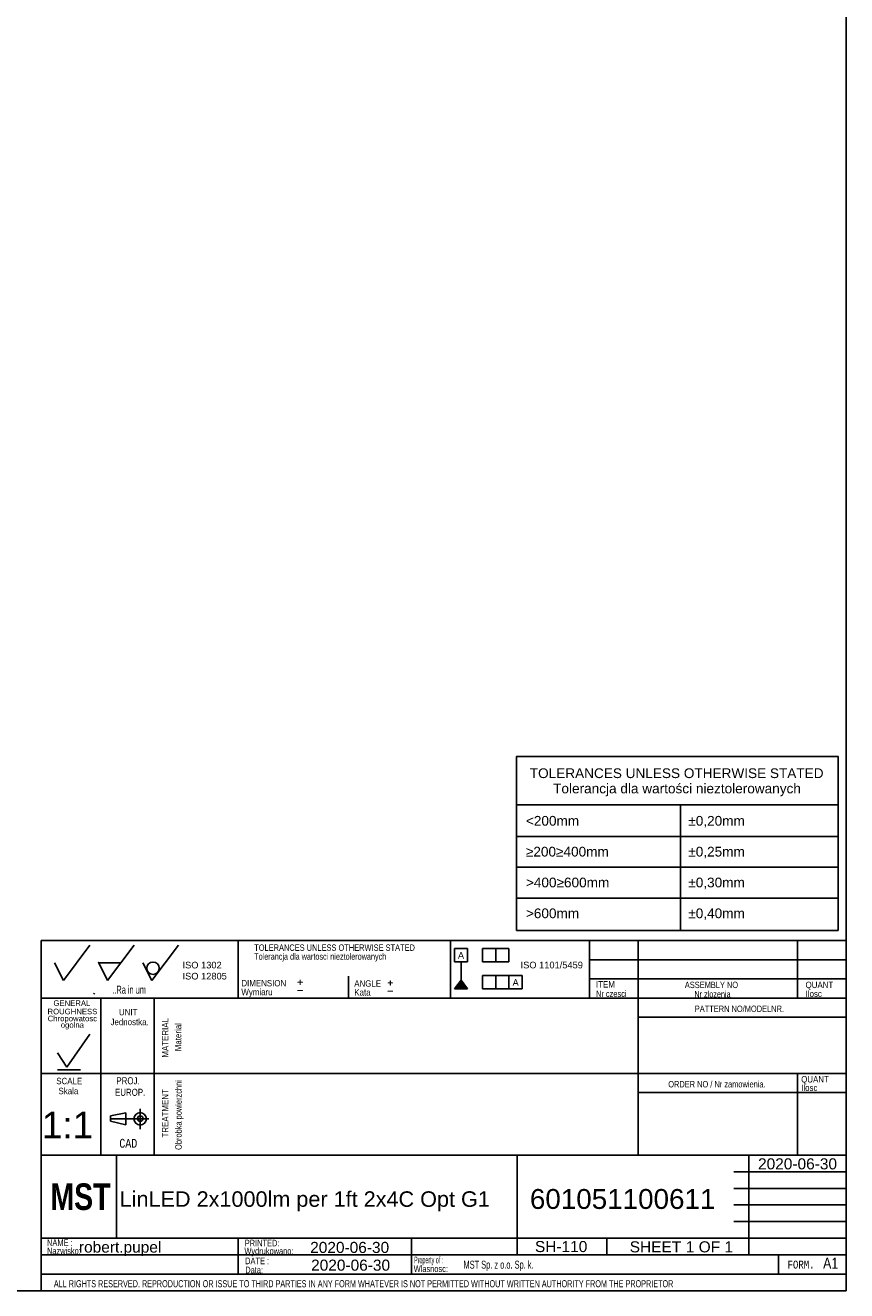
# Model space of a CAD drawing. Header units: millimetres. Extents: x 7 to 819, y 15 to 587.
# Tile 20 of 29: x 633 to 819, y 15 to 301. Entities that reach past the tile are written whole.
import ezdxf
from ezdxf.entities.mleader import LeaderData, LeaderLine
from ezdxf.enums import TextEntityAlignment as Align
from ezdxf.lldxf.tags import DXFTag
from ezdxf.math import Vec2, Vec3

# ---------------------------------------------------------------- set-up
doc = ezdxf.new("R2010")
doc.units = ezdxf.units.MM
for name, color, linetype in [('10', 7, 'Continuous'), ('Default', 7, 'Continuous'), ('frame', 7, 'Continuous')]:
    doc.layers.add(name, color=color, linetype=linetype)
doc.styles.add('SEACAD_Arial', font='arial.ttf')
doc.styles.add('SEACAD_Lucida_Console', font='lucon.TTF', dxfattribs={"width": 0.8})
tags = doc.linetypes.add('CENTER2', pattern=[28.575, 19.05, -3.175, 3.175, -3.175]).pattern_tags.tags
tags[10:11] = [DXFTag(74, 4), DXFTag(75, 0), DXFTag(340, '0'), DXFTag(46, 0.0), DXFTag(50, 0.0), DXFTag(44, 0.0), DXFTag(45, 0.0)]
tags[8:9] = [DXFTag(74, 4), DXFTag(75, 0), DXFTag(340, '0'), DXFTag(46, 0.0), DXFTag(50, 0.0), DXFTag(44, 0.0), DXFTag(45, 0.0)]
tags[6:7] = [DXFTag(74, 4), DXFTag(75, 0), DXFTag(340, '0'), DXFTag(46, 0.0), DXFTag(50, 0.0), DXFTag(44, 0.0), DXFTag(45, 0.0)]
tags[4:5] = [DXFTag(74, 4), DXFTag(75, 0), DXFTag(340, '0'), DXFTag(46, 0.0), DXFTag(50, 0.0), DXFTag(44, 0.0), DXFTag(45, 0.0)]

# ---------------------------------------------------------------- blocks, each defined once
blk = doc.blocks.new('SEANNOT_GROUP21')
at = {"layer": 'Default', "color": 7, "linetype": 'Continuous', "style": 'SEACAD_Arial'}
blk.add_text('LinLED 2x1000lm per 1ft 2x4C Opt G1', height=3.5, dxfattribs=at).set_placement((654.81, 37.13), align=Align.TOP_LEFT)
blk = doc.blocks.new('SEANNOT_GROUP22')
at = {"layer": 'Default', "color": 7, "linetype": 'Continuous', "style": 'SEACAD_Arial'}
blk.add_text('601051100611', height=4.5, dxfattribs=at).set_placement((747.56, 37.65), align=Align.TOP_LEFT)
blk = doc.blocks.new('SEANNOT_GROUP23')
at = {"layer": 'Default', "color": 7, "linetype": 'Continuous', "style": 'SEACAD_Arial'}
blk.add_text('robert.pupel', height=2.5, dxfattribs=at).set_placement((645.59, 25.78), align=Align.TOP_LEFT)
blk = doc.blocks.new('SEANNOT_GROUP24')
at = {"layer": 'Default', "color": 7, "linetype": 'Continuous', "style": 'SEACAD_Arial'}
blk.add_text('SH-110', height=2.5, dxfattribs=at).set_placement((748.71, 25.9), align=Align.TOP_LEFT)
blk = doc.blocks.new('SEANNOT_GROUP25')
at = {"layer": 'Default', "color": 7, "linetype": 'Continuous', "style": 'SEACAD_Arial'}
blk.add_text('1:1', height=6, dxfattribs=at).set_placement((637.18, 55.12), align=Align.TOP_LEFT)
blk = doc.blocks.new('SEANNOT_GROUP26')
at = {"layer": 'Default', "color": 7, "linetype": 'Continuous', "style": 'SEACAD_Arial'}
blk.add_text('2020-06-30', height=2.5, dxfattribs=at).set_placement((697.88, 25.7), align=Align.TOP_LEFT)
blk = doc.blocks.new('SEANNOT_GROUP27')
at = {"layer": 'Default', "color": 7, "linetype": 'Continuous', "style": 'SEACAD_Arial'}
blk.add_text('2020-06-30', height=2.5, dxfattribs=at).set_placement((698.09, 21.69), align=Align.TOP_LEFT)
blk = doc.blocks.new('SEANNOT_GROUP28')
at = {"layer": 'Default', "color": 7, "linetype": 'Continuous', "style": 'SEACAD_Arial'}
for s, p in [('SHEET ', (770.14, 25.83)), ('1', (782.8, 25.83)), (' OF ', (784.76, 25.83)), ('1', (791.55, 25.83))]:
    blk.add_text(s, height=2.5, dxfattribs=at).set_placement(p, align=Align.TOP_LEFT)
blk = doc.blocks.new('SEANNOT_GROUP29')
at = {"layer": 'Default', "color": 7, "linetype": 'Continuous', "style": 'SEACAD_Arial'}
blk.add_text('2020-06-30', height=2.5, dxfattribs=at).set_placement((799.15, 44.59), align=Align.TOP_LEFT)
blk = doc.blocks.new('_DOT')
at = {"color": 0}
blk.add_line((0, 0), (-1, 0), dxfattribs=at)
at = {"color": 0, "const_width": 0.333}
blk.add_lwpolyline([(-0.1665, 0, 1), (0.1665, 0, 1)], format="xyb", close=True, dxfattribs=at)
blk = doc.blocks.new('SE4')
at = {"layer": 'frame', "color": 7, "linetype": 'Continuous'}
for p, q in [((744.54, 124.48), (817.25, 124.48)), ((781.62, 124.48), (781.62, 117.33)), ((744.54, 117.33), (817.25, 117.33)), ((781.62, 117.33), (781.62, 110.37)), ((744.54, 110.37), (817.25, 110.37)), ((781.62, 110.37), (781.62, 103.4)), ((744.54, 103.4), (817.25, 103.4)), ((781.62, 103.4), (781.62, 96.08))]:
    blk.add_line(p, q, dxfattribs=at)
blk.add_lwpolyline([(744.54, 96.08), (744.54, 135.41), (817.25, 135.41), (817.25, 96.08), (744.54, 96.08)], dxfattribs=at)
at = {"layer": 'frame', "color": 7, "linetype": 'Continuous', "style": 'SEACAD_Arial'}
for s, p in [('TOLERANCES UNLESS OTHERWISE STATED', (747.54, 132.73)), ('Tolerancja dla wartości nieztolerowanych', (752.82, 129.28)), ('<200mm', (746.66, 121.97)), ('±0,20mm', (783.38, 121.97)), ('≥200≥400mm', (746.66, 115)), ('±0,25mm', (783.38, 115)), ('>400≥600mm', (746.66, 108.03)), ('±0,30mm', (783.38, 108.03)), ('>600mm', (746.66, 101.06)), ('±0,40mm', (783.38, 101.06))]:
    blk.add_text(s, height=2.2, dxfattribs=at).set_placement(p, align=Align.TOP_LEFT)

msp = doc.modelspace()

# ---------------------------------------------------------------- hatches: boundary and pattern name
at = {"layer": 'Default', "linetype": 'Continuous'}
msp.add_hatch(color=7, dxfattribs=at).paths.add_polyline_path([(731.9921, 84.8768), (730.4921, 82.8919), (733.4921, 82.8919)])

# ---------------------------------------------------------------- linework, layer by layer
at = {"layer": '10', "color": 7, "linetype": 'Continuous'}
for p, q in [((642.0746, 84.794), (648.0746, 92.794)), ((652.0746, 84.794), (658.0746, 92.794)), ((662.0746, 84.794), (668.0746, 92.794)), ((681.5746, 93.794), (681.5746, 80.794)), ((729.5746, 93.794), (729.5746, 80.794)), ((761.0746, 93.794), (761.0746, 80.794)), ((772.0746, 93.794), (772.0746, 45.294)), ((808.0746, 93.794), (808.0746, 80.794)), ((640.0746, 88.794), (642.0746, 84.794)), ((650.0746, 88.794), (655.0746, 88.794)), ((650.0746, 88.794), (652.0746, 84.794)), ((660.0746, 88.794), (662.0746, 84.794)), ((819.0746, 89.4606), (761.0746, 89.4606)), ((706.5746, 85.794), (706.5746, 80.794)), ((819.0746, 85.1273), (761.0746, 85.1273)), ((819.0746, 80.794), (637.0746, 80.794)), ((648.9492, 81.7207), (649.1254, 81.9268)), ((650.5746, 80.794), (650.5746, 45.294)), ((650.5746, 80.794), (650.5746, 46.794)), ((662.5746, 80.794), (662.5746, 45.294)), ((819.0746, 76.4606), (772.0746, 76.4606)), ((642.8775, 65.1586), (648.0759, 72.6636)), ((640.7353, 68.4407), (642.8775, 65.1586)), ((819.0746, 63.794), (637.0746, 63.794)), ((640.7353, 64.6194), (645.9338, 64.6194)), ((808.0746, 63.794), (808.0746, 45.294)), ((819.0746, 59.4606), (772.0746, 59.4606)), ((652.7205, 54.209), (656.2064, 54.901)), ((656.2064, 54.901), (656.2064, 52.1329)), ((659.4496, 55.7697), (659.4496, 51.1611)), ((659.4496, 55.7697), (659.4496, 51.1611)), ((652.7205, 53.0163), (652.7205, 54.209)), ((656.2064, 52.1329), (652.7205, 53.0163)), ((744.6997, 45.294), (637.0746, 45.294)), ((744.5746, 45.294), (637.0746, 45.294)), ((654.0746, 26.544), (654.0746, 45.294)), ((793.6997, 45.294), (819.1997, 45.294)), ((797.0746, 22.794), (797.0746, 45.294)), ((793.6997, 41.544), (819.1997, 41.544)), ((793.6997, 37.794), (819.1997, 37.794)), ((793.6997, 34.044), (819.1997, 34.044)), ((793.6997, 30.294), (819.1997, 30.294)), ((637.0746, 26.544), (819.1997, 26.544)), ((681.6028, 26.5206), (681.6028, 18.3955)), ((720.7805, 26.4563), (720.7805, 18.3312)), ((764.9497, 26.544), (764.9497, 22.794)), ((637.0746, 22.794), (793.6997, 22.794)), ((803.7618, 22.794), (803.7618, 18.419)), ((637.0746, 18.419), (819.0746, 18.419))]:
    msp.add_line(p, q, dxfattribs=at)
at = {"layer": '10', "color": 7, "linetype": 'CENTER2'}
msp.add_line((652.7205, 53.5169), (661.4364, 53.5169), dxfattribs=at)
at = {"layer": '10', "color": 7, "linetype": 'Continuous'}
for points in [[(819.0746, 14.669), (819.0746, 93.794), (637.0746, 93.794), (637.0746, 14.669), (819.0746, 14.669)], [(744.6997, 45.294), (744.6997, 22.794), (819.0746, 22.794), (819.0746, 45.294), (744.6997, 45.294)]]:
    msp.add_lwpolyline(points, dxfattribs=at)
for centre, radius in [((662.3471, 87.549), 1.4016), ((659.4497, 53.517), 1.4146), ((659.4497, 53.5759), 0.6075)]:
    msp.add_circle(centre, radius, dxfattribs=at)
msp.add_point((650.0746, 88.794), dxfattribs=at)
at = {"layer": 'Default', "color": 7, "linetype": 'Continuous'}
for p, q in [((819.1001, 14.6698), (819.1001, 586.6698)), ((730.4921, 88.9826), (730.4921, 91.9826)), ((730.4921, 91.9826), (733.4921, 91.9826)), ((733.4921, 91.9826), (733.4921, 88.9826)), ((736.8278, 88.9826), (736.8278, 91.9826)), ((736.8278, 91.9826), (742.8278, 91.9826)), ((739.8278, 91.9826), (739.8278, 88.9826)), ((742.8278, 91.9826), (742.8278, 88.9826)), ((733.4921, 88.9826), (730.4921, 88.9826)), ((731.9921, 84.8768), (731.9921, 88.9826)), ((742.8278, 88.9826), (736.8278, 88.9826)), ((736.8278, 82.8919), (736.8278, 85.8919)), ((736.8278, 85.8919), (745.8278, 85.8919)), ((739.8278, 85.8919), (739.8278, 82.8919)), ((742.8278, 82.8919), (742.8278, 85.8919)), ((745.8278, 85.8919), (745.8278, 82.8919)), ((730.4921, 82.8919), (731.9921, 84.8768)), ((731.9921, 84.8768), (733.4921, 82.8919)), ((733.4921, 82.8919), (730.4921, 82.8919)), ((745.8278, 82.8919), (736.8278, 82.8919)), ((6.7081, 14.6698), (819.1001, 14.6698))]:
    msp.add_line(p, q, dxfattribs=at)

# ---------------------------------------------------------------- block references
at = {"layer": 'Default'}
for name in ['SEANNOT_GROUP25', 'SEANNOT_GROUP29', 'SEANNOT_GROUP21', 'SEANNOT_GROUP22', 'SEANNOT_GROUP23', 'SEANNOT_GROUP26', 'SEANNOT_GROUP24', 'SEANNOT_GROUP28', 'SEANNOT_GROUP27']:
    msp.add_blockref(name, (0, 0), dxfattribs=at)
at = {"layer": 'frame'}
msp.add_blockref('SE4', (0, 0), dxfattribs=at)

# ---------------------------------------------------------------- texts
at = {"layer": '10', "attachment_point": 1}
for s, insert, char_height, width, style in [('{\\farial rounded mt|b0||i0||c0|p34;\\C7;\\H1.45000002;\\W0.83002;TOLERANCES UNLESS OTHERWISE STATED}', (685.2312, 92.9313), 1.45, 38.614141, 'SEACAD_Arial'), ('{\\farial rounded mt|b0||i0||c0|p34;\\C7;\\H1.45000002;\\W0.77704;Tolerancja dla wartosci nieztolerowanych}', (685.2312, 90.9313), 1.45, 36.029358, 'SEACAD_Arial'), ('{\\farial rounded mt|b0||i0||c0|p34;\\C7;\\H1.8;\\W0.608;..Ra in um}', (653.1386, 83.594), 1.8, 8.921749, 'SEACAD_Arial'), ('{\\farial rounded mt|b0||i0||c0|p34;\\C7;\\H1.45000002;\\W0.883;Wymiaru}', (682.3244, 82.8957), 1.45, 8.67569, 'SEACAD_Arial'), ('{\\farial rounded mt|b0||i0||c0|p34;\\C7;\\H1.45000002;\\W0.883;DIMENSION}', (682.3244, 84.8957), 1.45, 10.15001, 'SEACAD_Arial'), ('{\\farial rounded mt|b0||i0||c0|p34;\\C7;\\H1.45000002;\\W0.883;ANGLE}', (707.8523, 84.8316), 1.45, 6.052184, 'SEACAD_Arial'), ('{\\farial rounded mt|b0||i0||c0|p34;\\C7;\\H1.45000002;\\W0.883;ITEM}', (762.5143, 84.6369), 1.45, 4.255445, 'SEACAD_Arial'), ('{\\farial rounded mt|b0||i0||c0|p34;\\C7;\\H1.45000002;\\W0.83002;ASSEMBLY NO}', (782.5934, 84.51), 1.45, 12.829358, 'SEACAD_Arial'), ('{\\farial rounded mt|b0||i0||c0|p34;\\C7;\\H1.45000002;\\W0.883;QUANT}', (809.9048, 84.51), 1.45, 6.241314, 'SEACAD_Arial'), ('{\\farial rounded mt|b0||i0||c0|p34;\\C7;\\H1.45000002;\\W0.883;Kata}', (707.8523, 82.8316), 1.45, 5.07501, 'SEACAD_Arial'), ('{\\farial rounded mt|b0||i0||c0|p34;\\C7;\\H1.45000002;\\W0.72406;Nr czesci }', (762.5143, 82.51), 1.45, 7.78588, 'SEACAD_Arial'), ('{\\farial rounded mt|b0||i0||c0|p34;\\C7;\\H1.45000002;\\W0.77704;Nr zlozenia}', (784.7571, 82.4109), 1.45, 9.504276, 'SEACAD_Arial'), ('{\\farial rounded mt|b0||i0||c0|p34;\\C7;\\H1.45000002;\\W0.883;Ilosc}', (809.9048, 82.51), 1.45, 6.934793, 'SEACAD_Arial'), ('{\\farial rounded mt|b0||i0||c0|p34;\\C7;\\H1.45000002;\\W0.883;UNIT}', (654.6412, 78.3668), 1.45, 4.16088, 'SEACAD_Arial'), ('{\\farial rounded mt|b0||i0||c0|p34;\\C7;\\H1.45000002;\\W0.83002;PATTERN NO/MODELNR.}', (784.8465, 79.1156), 1.45, 21.434793, 'SEACAD_Arial'), ('{\\farial rounded mt|b0||i0||c0|p34;\\C7;\\H1.45000002;\\W0.883;Jednostka.}', (652.7376, 76.128), 1.45, 8.726285, 'SEACAD_Arial'), ('{\\farial rounded mt|b0||i0||c0|p34;\\C7;\\H1.60000002;\\W0.8;PROJ.}', (654.0624, 62.9175), 1.6, 5.113054, 'SEACAD_Arial'), ('{\\farial rounded mt|b0||i0||c0|p34;\\C7;\\H1.45000002;\\W0.883;QUANT}', (808.9048, 63.1767), 1.45, 6.241314, 'SEACAD_Arial'), ('{\\farial rounded mt|b0||i0||c0|p34;\\C7;\\H1.45000002;\\W0.883;SCALE}', (640.4749, 62.7817), 1.45, 5.863054, 'SEACAD_Arial'), ('{\\farial rounded mt|b0||i0||c0|p34;\\C7;\\H1.45000002;\\W0.883;Skala}', (640.976, 60.528), 1.45, 5.777229, 'SEACAD_Arial'), ('{\\farial rounded mt|b0||i0||c0|p34;\\C7;\\H1.60000002;\\W0.8;EUROP.}', (653.7447, 60.3114), 1.6, 6.643488, 'SEACAD_Arial'), ('{\\farial rounded mt|b0||i0||c0|p34;\\C7;\\H1.45000002;\\W0.72406;ORDER NO / Nr zamowienia.}', (778.8465, 62.0613), 1.45, 25.030887, 'SEACAD_Arial'), ('{\\farial rounded mt|b0||i0||c0|p34;\\C7;\\H1.45000002;\\W0.883;Ilosc}', (808.9048, 61.2563), 1.45, 6.934793, 'SEACAD_Arial'), ('{\\fLucida Console|b0||i0||c0|p34;\\C7;\\H1.99999998;\\W0.8;CAD}', (654.7242, 48.9868), 2, 4.533343, 'SEACAD_Lucida_Console'), ('{\\farial rounded mt|b0||i0||c0|p34;\\C7;\\H1.5;\\W0.704;NAME :}', (638.3758, 26.2677), 1.5, 5.576097, 'SEACAD_Arial'), ('{\\farial rounded mt|b0||i0||c0|p34;\\C7;\\H1.5;\\W0.8;PRINTED:}', (683.0988, 26.1799), 1.5, 8.9879, 'SEACAD_Arial'), ('{\\farial rounded mt|b0||i0||c0|p34;\\C7;\\H1.5;\\W0.8;Nazwisko:}', (638.3758, 24.4206), 1.5, 7.678383, 'SEACAD_Arial'), ('{\\farial rounded mt|b0||i0||c0|p34;\\C7;\\H1.5;\\W0.8;Wydrukowano:}', (683.0107, 24.3698), 1.5, 11.438653, 'SEACAD_Arial'), ('{\\farial rounded mt|b0||i0||c0|p34;\\C7;\\H1.5;\\W0.704;DATE :}', (683.1648, 22.1522), 1.5, 5.217401, 'SEACAD_Arial'), ('{\\farial rounded mt|b0||i0||c0|p34;\\C7;\\H1.5;\\W0.8;Data:}', (683.2075, 20.102), 1.5, 6.195662, 'SEACAD_Arial'), ('{\\farial rounded mt|b0||i0||c0|p34;\\C7;\\H1.5;\\W0.8;Wlasnosc:}', (721.2964, 20.3775), 1.5, 10.891314, 'SEACAD_Arial'), ('{\\farial rounded mt|b0||i0||c0|p34;\\C7;\\H1.5;\\W0.46208;Property of :}', (721.3796, 22.3618), 1.5, 8.869575, 'SEACAD_Arial'), ('{\\farial rounded mt|b0||i0||c0|p34;\\C7;\\H1.8;\\W0.667;MST Sp. z o.o. Sp. k.}', (732.5514, 21.4523), 1.8, 58.304358, 'SEACAD_Arial'), ('{\\fLucida Console|b0||i0||c0|p34;\\C7;\\H1.8;\\W0.8;FORM.}', (805.8246, 21.469), 1.8, 6.80001, 'SEACAD_Lucida_Console'), ('{\\farial rounded mt|b0||i0||c0|p34;\\C7;\\H2.50000002;\\W0.8;A1}', (813.8625, 22.1388), 2.5, 4.982902, 'SEACAD_Arial'), ('{\\farial rounded mt|b0||i0||c0|p34;\\C7;\\H1.60000002;\\W0.704;ALL RIGHTS RESERVED. REPRODUCTION OR ISSUE TO THIRD PARTIES IN ANY FORM WHATEVER IS NOT PERMITTED WITHOUT WRITTEN AUTHORITY FROM THE PROPRIETOR}', (639.9222, 17.0469), 1.6, 148.000012, 'SEACAD_Arial')]:
    msp.add_mtext(s, dxfattribs=dict(at, insert=insert, char_height=char_height, width=width, style=style))
at = {"layer": '10', "char_height": 1.25, "attachment_point": 1}
for s, insert, width in [('{\\fArial|b0||i0||c0|p34;\\C7;\\H1.2499998;\\W1.;GENERAL}', (639.8268, 80.2873), 8.3424), ('{\\fArial|b0||i0||c0|p34;\\C7;\\H1.2499998;\\W1.;ROUGHNESS}', (638.4921, 78.3934), 11.222834)]:
    msp.add_mtext(s, dxfattribs=dict(at, insert=insert, width=width))
at = {"layer": '10', "insert": (644.1111, 75.2654), "char_height": 1.25, "width": 11.65265, "attachment_point": 5, "line_spacing_factor": 0.7}
msp.add_mtext('{\\fArial|b0||i0||c0|p34;\\C7;\\H1.24999998;\\W1.;Chropowatosc\\P}{\\fArial|b0||i0||c0|p34;\\C7;\\H1.24999998;\\W1.;ogolna}', dxfattribs=at)
at = {"layer": '10', "char_height": 1.45, "attachment_point": 1, "rotation": 89.999994, "style": 'SEACAD_Arial'}
for s, insert, width in [('{\\farial rounded mt|b0||i0||c0|p34;\\C7;\\H1.45000002;\\W0.883;MATERIAL}', (664.3762, 67.3524), 8.920662), ('{\\farial rounded mt|b0||i0||c0|p34;\\C7;\\H1.45000002;\\W0.883;Material}', (667.296, 68.7948), 7.153155), ('{\\farial rounded mt|b0||i0||c0|p34;\\C7;\\H1.45000002;\\W0.72406;Obrobka powierzchni}', (667.3762, 46.4863), 17.047554), ('{\\farial rounded mt|b0||i0||c0|p34;\\C7;\\H1.45000002;\\W0.883;TREATMENT}', (664.3762, 49.2903), 10.87501)]:
    msp.add_mtext(s, dxfattribs=dict(at, insert=insert, width=width))
at = {"layer": 'Default'}
for s, insert, char_height, width, attachment_point in [('{\\fArial|b0||i0||c0|p34;\\C7;\\H1.5;\\W1.;ISO 1302 \\P}{\\fArial|b0||i0||c0|p34;\\C7;\\H1.5;\\W1.;ISO 12805}', (669.0207, 89.0094), 1.5, 10.486332, 1), ('{\\fArial CE|b0||i0||c0|p34;\\C7;\\H1.5;\\W1.;A}', (731.986, 91.2062), 1.5, 1.402184, 2), ('{\\fArial|b0||i0||c0|p34;\\C7;\\H1.5;\\W1.;ISO 1101/5459}', (752.5056, 89.0246), 1.5, 15.284857, 2), ('{\\fSolid Edge ISO|b0||i0||c0|p34;\\C7;\\H2.5;\\W1.;+\\P}', (694.7942, 85.8915), 2.5, 1.882447, 1), ('{\\fSolid Edge ISO|b0||i0||c0|p34;\\C7;\\H2.5;\\W1.;+\\P}', (715.1874, 85.7347), 2.5, 1.882447, 1), ('{\\fArial CE|b0||i0||c0|p34;\\C7;\\H1.5;\\W1.;A}', (744.3423, 85.0805), 1.5, 1.402184, 2), ('{\\fSolid Edge ISO|b0||i0||c0|p34;\\C7;\\H2.5;\\W1.;-\\P}', (694.7942, 84.0091), 2.5, 1.882447, 1), ('{\\fSolid Edge ISO|b0||i0||c0|p34;\\C7;\\H2.5;\\W1.;-\\P}', (715.1874, 83.8522), 2.5, 1.882447, 1)]:
    msp.add_mtext(s, dxfattribs=dict(at, insert=insert, char_height=char_height, width=width, attachment_point=attachment_point))

# ---------------------------------------------------------------- leaders
at = {"layer": 'Default', "color": 7, "linetype": 'Continuous'}
ml = msp.add_multileader_mtext('Standard', dxfattribs=at)
ml.set_content('{\\pxsm0.9;\\fImpact|b0||i0||c0|p34;\\W1.;MST\\P}', color=256)
ml.set_leader_properties()
ml.set_arrow_properties(name='DOT')
ml.build(insert=Vec2(0, 0))
ml.multileader.update_dxf_attribs({"leader_type": 0, "dogleg_length": 0, "arrow_head_size": 6})
ctx = ml.context
ctx.base_point, ctx.char_height, ctx.arrow_head_size, ctx.landing_gap_size = Vec3(637.1471, 35.856), 6, 6, 2.1
ctx.mtext.insert = Vec3(639.1471, 38.919)

doc.saveas('drawing.dxf')
